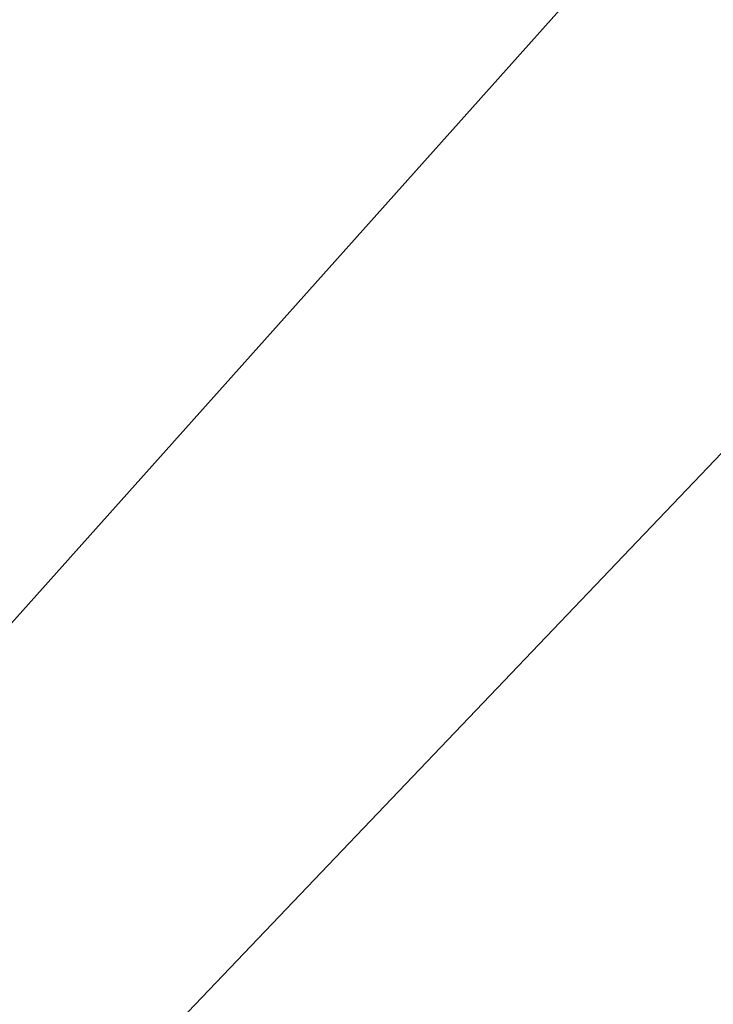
# Model space of a CAD drawing. Extents: x 0 to 901, y 0 to 72.
# Tile 154 of 256: x 448.84811 to 448.8516, y 61.27742 to 61.28237. Entities that reach past the tile are written whole.
import ezdxf

# ---------------------------------------------------------------- set-up
doc = ezdxf.new("R2010")
doc.units = 0
doc.header["$LTSCALE"] = 25.4
doc.layers.get('0').update_dxf_attribs({"color": 13, "linetype": 'CONTINUOUS'})

# ---------------------------------------------------------------- blocks, each defined once
blk = doc.blocks.new('PIN-LED-M-8128_STL')
at = {"color": 0}
for p, q in [((11.1116829, 453.3226624, 59.1914864), (10.9610519, 453.4663696, 59.0769615)), ((11.1116829, 453.3226624, 59.1914864), (10.9610519, 453.4663696, 59.0769615)), ((11.1116829, 453.3226624, 60.5914841), (10.9539165, 453.4637146, 60.4764786)), ((11.1116829, 453.3226624, 60.5914841), (10.9539165, 453.4637146, 60.4764786))]:
    blk.add_line(p, q, dxfattribs=at)
mesh = blk.add_polyface(dxfattribs=at)
corners = [(11.203413, 453.3647156, 60.6846046), (11.107358, 453.7418518, 60.9087486), (11.0366411, 453.7049255, 60.9033546)]
mesh.append_faces([[corners[k] for k in face] for face in [(0, 1, 2)]], dxfattribs={"color": 0})
mesh = blk.add_polyface(dxfattribs=at)
corners = [(11.2021456, 453.3640747, 0.9914658), (10.947278, 453.6645203, 0.7658517), (11.0444956, 453.7088013, 0.7734238)]
mesh.append_faces([[corners[k] for k in face] for face in [(0, 1, 2)]], dxfattribs={"color": 0})
mesh = blk.add_polyface(dxfattribs=at)
corners = [(11.3094292, 453.4207764, 0.998511), (11.2021456, 453.3640747, 0.9914658), (11.0444956, 453.7088013, 0.7734238)]
mesh.append_faces([[corners[k] for k in face] for face in [(0, 1, 2)]], dxfattribs={"color": 0})

msp = doc.modelspace()

# ---------------------------------------------------------------- block references
at = {"color": 250, "rotation": 270}
msp.add_blockref('PIN-LED-M-8128_STL', (-4.5156512, 72.3450928, -0.2648032), dxfattribs=at)

doc.saveas('drawing.dxf')
